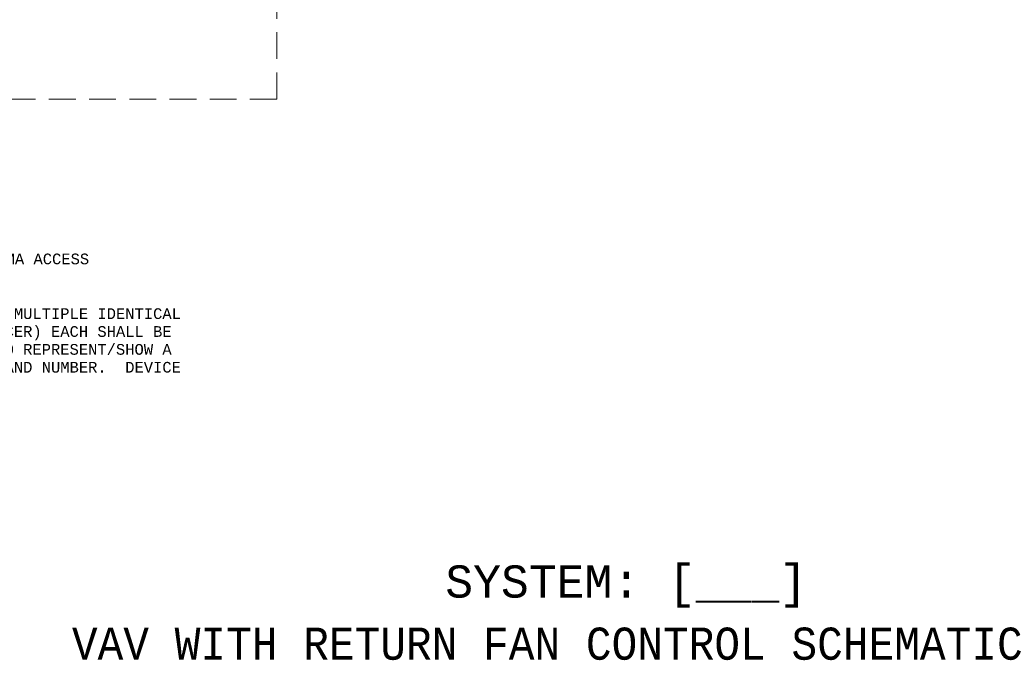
# Model space of a CAD drawing. Header units: inches. Extents: x 3.2 to 32.1, y 0.4 to 18.7.
# Tile 2 of 6: x 10.1 to 19.3, y 0.8 to 6.8. Entities that reach past the tile are written whole.
import ezdxf

# ---------------------------------------------------------------- set-up
doc = ezdxf.new("R2010")
doc.units = ezdxf.units.IN
doc.header["$MEASUREMENT"] = 0
doc.linetypes.add('HIDDEN', pattern=[0.375, 0.25, -0.125])
for name, color, linetype, lineweight in [('M-ANNO-NOTE', 2, 'Continuous', 30), ('M-ANNO-TEXT', 2, 'Continuous', 30), ('M-DIAG-GRPH', 6, 'Continuous', 13)]:
    doc.layers.add(name, color=color, linetype=linetype, lineweight=lineweight)
doc.styles.add('CONTROLTXT', font='monotxt.shx')

msp = doc.modelspace()

# ---------------------------------------------------------------- linework, layer by layer
at = {"layer": 'M-DIAG-GRPH', "color": 6, "linetype": 'HIDDEN'}
for q in [(12.5265, 8.1956), (5.0515, 6.0395)]:
    msp.add_line((12.5265, 6.0394), q, dxfattribs=at)

# ---------------------------------------------------------------- texts
at = {"layer": 'M-ANNO-NOTE', "attachment_point": 1, "style": 'CONTROLTXT'}
for s, insert, char_height, width in [('NOTE 2: CONTRACTOR SHALL RECORD DUCT STATIC PRESSURE INSTRUMENTATION, AFMA ACCESS  PANEL, AND OTHER DEVICE LOCATIONS AS SHOWN', (3.7643, 4.5993), 0.1000259, 7.669611), ('NOTE 4: CONTRACTOR SHALL SHOW A UNIQUE IDENTIFIER FOR EACH DEVICE.  WERE MULTIPLE IDENTICAL DEVICES ARE SHOWN (FOR EXAMPLE; DDC CONTROLLER, OA SENSOR, OR EP TRANSDUCER) EACH SHALL BE SEQUENTIALLY NUMBERED.  WHERE SEPARATE DDC CONTROLLER BUBBLES ARE USED TO REPRESENT/SHOW A COMMON (OR SINGLE) CONTROLLER EACH BUBBLE SHALL USE THE SAME IDENTIFIER AND NUMBER.  DEVICE AND SIGNAL IDENTIFIERS SHALL BE CONSISTENT BETWEEN DRAWINGS.', (3.7562, 4.0889), 0.1, 8.1729)]:
    msp.add_mtext(s, dxfattribs=dict(at, insert=insert, char_height=char_height, width=width))
at = {"layer": 'M-ANNO-TEXT', "style": 'CONTROLTXT'}
for s, p in [('SYSTEM: [___] ', (14.098, 1.3899)), ('VAV WITH RETURN FAN CONTROL SCHEMATIC', (10.6153, 0.8101))]:
    msp.add_text(s, height=0.3, dxfattribs=at).set_placement(p)

doc.saveas('drawing.dxf')
